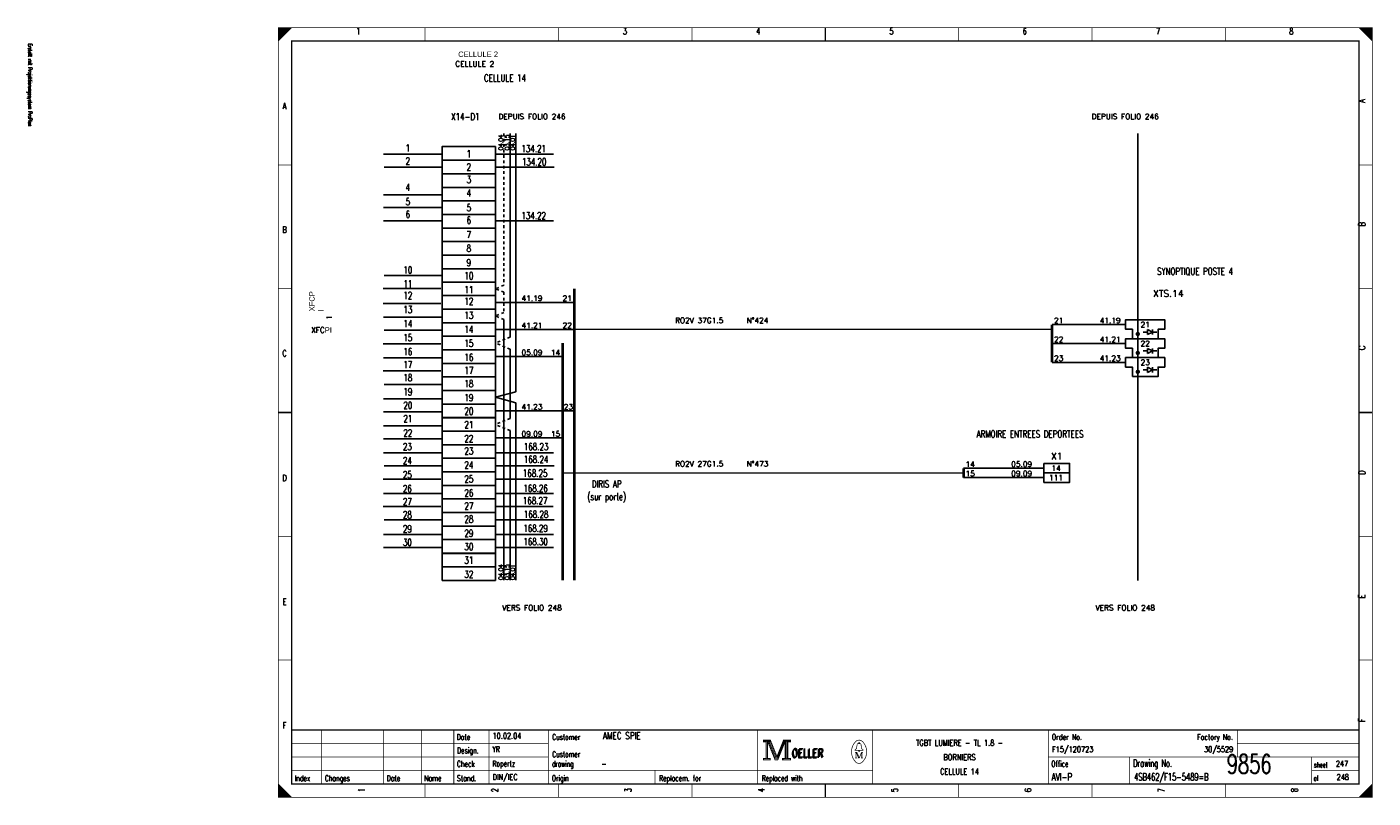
# Model space of a CAD drawing. Header units: centimetres. Extents: x 0 to 491, y -1040 to 69.
# Tile 21 of 181: x 341 to 391, y -960 to -931. Entities that reach past the tile are written whole.
import ezdxf
from ezdxf.enums import TextEntityAlignment as Align

# ---------------------------------------------------------------- set-up
doc = ezdxf.new("R2010")
doc.units = ezdxf.units.CM
doc.header["$MEASUREMENT"] = 0
doc.linetypes.add('CONTINU', pattern=[0])
doc.linetypes.add('DISCONTINU', pattern=[0.15, 0.1, -0.05])
doc.layers.get('0').update_dxf_attribs({"color": 9, "linetype": 'CONTINUOUS'})
for name, color, linetype in [('POINTILLE', 5, 'DISCONTINU'), ('SCH-3', 3, 'CONTINU'), ('TEXTE', 3, 'CONTINUOUS'), ('TRAIFIN', 1, 'CONTINUOUS'), ('TRAIGROS', 2, 'CONTINUOUS'), ('TRAIMOY', 4, 'CONTINUOUS')]:
    doc.layers.add(name, color=color, linetype=linetype)
doc.styles.get("Standard").update_dxf_attribs({"font": 'romans.shx', "bigfont": 'TXT.shx'})

# ---------------------------------------------------------------- blocks, each defined once
blk = doc.blocks.new('BRND')
at = {"layer": 'TRAIFIN'}
for p, q in [((-0.73, -4.53), (0.8, -4.53)), ((0.8, -5.47), (0.8, -3.59)), ((0.8, -3.59), (2.68, -4.53)), ((2.68, -4.53), (0.8, -5.47)), ((2.68, -5.47), (2.68, -3.59)), ((2.68, -4.53), (4.27, -4.53))]:
    blk.add_line(p, q, dxfattribs=at)
at = {"layer": 'TRAIMOY'}
blk.add_lwpolyline([(-4.75, -7), (-4.75, -3.5), (-7.25, -3.5), (-7.25, 0), (7.25, 0), (7.25, -3.5), (4.75, -3.5), (4.75, -7)], close=True, dxfattribs=at)

msp = doc.modelspace()

# ---------------------------------------------------------------- linework, layer by layer
at = {"color": 0, "linetype": 'Continuous'}
for p, q in [((353.898, -936.186), (356.031, -936.186)), ((358.059, -936.186), (360.192, -936.186)), ((353.916, -936.67), (356.049, -936.67)), ((358.077, -936.67), (360.21, -936.67)), ((353.898, -937.691), (356.031, -937.691)), ((353.898, -938.158), (356.031, -938.158)), ((353.898, -938.66), (356.031, -938.66)), ((358.059, -938.66), (360.192, -938.66)), ((353.916, -940.676), (356.049, -940.676)), ((353.88, -941.161), (356.013, -941.161)), ((353.88, -941.717), (356.013, -941.717)), ((353.898, -942.218), (356.031, -942.218)), ((353.916, -942.702), (356.049, -942.702)), ((353.88, -943.204), (356.013, -943.204)), ((353.88, -944.207), (356.013, -944.207)), ((353.898, -943.724), (356.031, -943.724)), ((353.916, -944.709), (356.049, -944.709)), ((353.898, -945.247), (356.031, -945.247)), ((353.898, -945.731), (356.031, -945.731)), ((353.898, -946.246), (356.031, -946.246)), ((353.898, -946.726), (356.031, -946.726)), ((353.898, -947.238), (356.031, -947.238)), ((358.059, -947.238), (360.192, -947.238)), ((353.916, -947.722), (356.049, -947.722)), ((358.077, -947.722), (360.21, -947.722)), ((353.88, -948.224), (356.013, -948.224)), ((358.041, -948.224), (360.174, -948.224)), ((353.898, -948.743), (356.031, -948.743)), ((358.059, -948.743), (360.192, -948.743)), ((353.88, -949.227), (356.013, -949.227)), ((358.041, -949.227), (360.174, -949.227)), ((353.916, -949.729), (356.049, -949.729)), ((358.077, -949.729), (360.21, -949.729)), ((353.898, -950.266), (356.031, -950.266)), ((358.059, -950.266), (360.192, -950.266)), ((353.898, -950.75), (356.031, -950.75)), ((358.059, -950.75), (360.192, -950.75))]:
    msp.add_line(p, q, dxfattribs=at)
at = {"color": 0, "const_width": 0.025, "flags": 128}
for points in [[(350, -945.75), (350, -931.5), (390.5, -931.5), (390.5, -960), (350, -960), (350, -945.75)], [(350, -931.5), (350.5, -931.5), (350, -932), (350, -931.5)], [(350.025, -931.5), (350.025, -931.975), (350.05, -931.95), (350.05, -931.5), (350.075, -931.5), (350.075, -931.925), (350.1, -931.9), (350.1, -931.5), (350.125, -931.5), (350.125, -931.875), (350.15, -931.85), (350.15, -931.5), (350.175, -931.5), (350.175, -931.825), (350.2, -931.8)], [(350.2, -931.8), (350.2, -931.5), (350.225, -931.5), (350.225, -931.775), (350.25, -931.75), (350.25, -931.5), (350.275, -931.5), (350.275, -931.725), (350.3, -931.7), (350.3, -931.5), (350.325, -931.5), (350.325, -931.675), (350.35, -931.65), (350.35, -931.5), (350.375, -931.5)], [(350.375, -931.5), (350.375, -931.625), (350.4, -931.6), (350.4, -931.5), (350.425, -931.5), (350.425, -931.575), (350.45, -931.55), (350.45, -931.5), (350.475, -931.5), (350.475, -931.525)], [(390, -931.5), (390.5, -932), (390.475, -931.975), (390.475, -931.5), (390.45, -931.5), (390.45, -931.95), (390.425, -931.925), (390.425, -931.5), (390.4, -931.5), (390.4, -931.9), (390.375, -931.875), (390.375, -931.5), (390.35, -931.5), (390.35, -931.85), (390.325, -931.825)], [(390.15, -931.65), (390.15, -931.5), (390.125, -931.5), (390.125, -931.625), (390.1, -931.6), (390.1, -931.5), (390.075, -931.5), (390.075, -931.575), (390.05, -931.55), (390.05, -931.5), (390.025, -931.5), (390.025, -931.525)], [(390.325, -931.825), (390.325, -931.5), (390.3, -931.5), (390.3, -931.8), (390.275, -931.775), (390.275, -931.5), (390.25, -931.5), (390.25, -931.75), (390.225, -931.725), (390.225, -931.5), (390.2, -931.5), (390.2, -931.7), (390.175, -931.675), (390.175, -931.5), (390.15, -931.5)], [(367.95, -957.88), (367.95, -957.95), (368.05, -957.95), (368.05, -958.55), (367.95, -958.55), (367.95, -958.62), (368.22, -958.62), (368.22, -958.55), (368.12, -958.55), (368.12, -957.95), (368.22, -957.95), (368.22, -957.88), (367.95, -957.88)], [(368.07, -957.93), (368.07, -958.57), (368.1, -958.57), (368.1, -957.93)], [(368.12, -957.95), (368.39, -958.62), (368.49, -958.62), (368.76, -957.95)], [(368.18, -957.95), (368.42, -958.54), (368.46, -958.54)], [(368.22, -957.88), (368.46, -958.48), (368.7, -957.88)], [(368.22, -957.95), (368.44, -958.51), (368.47, -958.51)], [(368.46, -958.58), (368.49, -958.58), (368.74, -957.95)], [(368.46, -958.54), (368.48, -958.54), (368.72, -957.95)], [(368.76, -957.95), (368.76, -958.55), (368.66, -958.55), (368.66, -958.62), (368.71, -958.62)], [(368.7, -957.88), (368.7, -957.95), (368.8, -957.95), (368.8, -958.55), (368.7, -958.55), (368.7, -958.62), (368.97, -958.62), (368.97, -958.55), (368.87, -958.55), (368.87, -957.95), (368.97, -957.95), (368.97, -957.88), (368.7, -957.88)], [(368.78, -957.93), (368.78, -958.57), (368.83, -958.57), (368.83, -957.93), (368.85, -957.93), (368.85, -958.57)], [(371.48, -958.26), (371.35, -958.26), (371.35, -958.24), (371.4, -958.2), (371.43, -958.04)], [(371.48, -958.01), (371.48, -957.98), (371.52, -957.98), (371.52, -958.01)], [(371.52, -958.26), (371.65, -958.26), (371.65, -958.24), (371.6, -958.2), (371.57, -958.04)], [(371.39, -958.33), (371.39, -958.54), (371.35, -958.54)], [(371.39, -958.33), (371.48, -958.54), (371.51, -958.54)], [(350, -959.5), (350, -960), (350.5, -960), (350, -959.5), (350.025, -959.525), (350.025, -960), (350.05, -960), (350.05, -959.55), (350.075, -959.575), (350.075, -960), (350.1, -960), (350.1, -959.6), (350.125, -959.625), (350.125, -960), (350.15, -960)], [(350.15, -960), (350.15, -959.65), (350.175, -959.675), (350.175, -960), (350.2, -960), (350.2, -959.7), (350.225, -959.725), (350.225, -960), (350.25, -960), (350.25, -959.75), (350.275, -959.775), (350.275, -960), (350.3, -960), (350.3, -959.8), (350.325, -959.825)], [(390.475, -959.525), (390.475, -960), (390.45, -960), (390.45, -959.55), (390.425, -959.575), (390.425, -960), (390.4, -960), (390.4, -959.6), (390.375, -959.625), (390.375, -960), (390.35, -960), (390.35, -959.65), (390.325, -959.675), (390.325, -960), (390.3, -960)], [(350.325, -959.825), (350.325, -960), (350.35, -960), (350.35, -959.85), (350.375, -959.875), (350.375, -960), (350.4, -960), (350.4, -959.9), (350.425, -959.925), (350.425, -960), (350.45, -960), (350.45, -959.95), (350.475, -959.975)], [(390.125, -959.875), (390.125, -960), (390.1, -960), (390.1, -959.9), (390.075, -959.925), (390.075, -960), (390.05, -960), (390.05, -959.95), (390.025, -959.975), (390.025, -960)], [(390.3, -960), (390.3, -959.7), (390.275, -959.725), (390.275, -960), (390.25, -960), (390.25, -959.75), (390.225, -959.775), (390.225, -960), (390.2, -960), (390.2, -959.8), (390.175, -959.825), (390.175, -960), (390.15, -960), (390.15, -959.85), (390.125, -959.875)]]:
    msp.add_lwpolyline(points, dxfattribs=at)
at = {"color": 0, "flags": 128}
for points, const_width in [([(350, -931.5), (390.5, -931.5), (390.5, -960), (350, -960)], 0.025), ([(350.5, -932), (390, -932), (390, -959.5), (350.5, -959.5)], 0.05), ([(350.5, -932), (390, -932), (390, -959.5), (350.5, -959.5)], 0.025), ([(367.97, -957.9), (368.2, -957.9), (368.2, -957.93), (367.97, -957.93)], 0.025), ([(368.72, -957.9), (368.95, -957.9), (368.95, -957.93), (368.72, -957.93)], 0.025), ([(367.97, -958.57), (368.2, -958.57), (368.2, -958.6), (367.97, -958.6)], 0.025), ([(368.68, -958.57), (368.95, -958.57), (368.95, -958.6), (368.68, -958.6)], 0.025), ([(371.48, -958.26), (371.52, -958.26), (371.52, -958.29), (371.48, -958.29)], 0.025)]:
    msp.add_lwpolyline(points, close=True, dxfattribs=dict(at, const_width=const_width))
at = {"color": 0}
for points, const_width in [([(355.438, -931.5), (355.438, -932)], 0.025), ([(360.375, -931.5), (360.375, -932)], 0.025), ([(365.312, -931.5), (365.312, -932)], 0.025), ([(370.25, -932), (370.25, -931.5)], 0.05), ([(370.25, -931.5), (370.25, -932)], 0.025), ([(375.188, -931.5), (375.188, -932)], 0.025), ([(380.125, -931.5), (380.125, -932)], 0.025), ([(385.062, -931.5), (385.062, -932)], 0.025), ([(350, -936.584), (350.5, -936.584)], 0.025), ([(390.5, -936.584), (390, -936.584)], 0.025), ([(350, -941.167), (350.5, -941.167)], 0.025), ([(390.5, -941.167), (390, -941.167)], 0.025), ([(350.5, -945.75), (350, -945.75)], 0.05), ([(350, -945.75), (350.5, -945.75)], 0.025), ([(390, -945.75), (390.5, -945.75)], 0.05), ([(390.5, -945.75), (390, -945.75)], 0.025), ([(350, -950.334), (350.5, -950.334)], 0.025), ([(390.5, -950.334), (390, -950.334)], 0.025), ([(350, -954.917), (350.5, -954.917)], 0.025), ([(390.5, -954.917), (390, -954.917)], 0.025), ([(390, -957.5), (350.5, -957.5)], 0.05), ([(351.6, -959.5), (351.6, -957.5)], 0.025), ([(353.9, -959.5), (353.9, -957.5)], 0.025), ([(355.3, -959.5), (355.3, -957.5)], 0.025), ([(356.5, -957.5), (356.5, -959.5)], 0.025), ([(357.8, -957.5), (357.8, -959.5)], 0.025), ([(360, -957.5), (360, -959.5)], 0.025), ([(367.75, -957.5), (367.75, -959.5)], 0.025), ([(372, -957.5), (372, -959.5)], 0.025), ([(378.5, -957.5), (378.5, -959.5)], 0.025), ([(385.5, -957.5), (385.5, -958.5)], 0.025), ([(350.5, -958), (360, -958)], 0.025), ([(368.15, -957.95), (368.4, -958.58)], 0.025), ([(368.47, -958.51), (368.7, -957.94)], 0.025), ([(371.46, -958.01), (371.55, -958.01)], 0.025), ([(385.5, -958), (390, -958)], 0.025), ([(350.5, -958.5), (360, -958.5)], 0.025), ([(368.4, -958.58), (368.46, -958.58)], 0.025), ([(371.35, -958.33), (371.42, -958.33)], 0.025), ([(371.39, -958.54), (371.43, -958.54)], 0.025), ([(371.42, -958.33), (371.51, -958.54)], 0.025), ([(371.51, -958.54), (371.59, -958.33)], 0.025), ([(371.65, -958.54), (371.57, -958.54)], 0.025), ([(371.59, -958.54), (371.59, -958.33)], 0.025), ([(371.59, -958.33), (371.65, -958.33)], 0.025), ([(371.61, -958.33), (371.61, -958.54)], 0.025), ([(378.5, -958.5), (390, -958.5)], 0.025), ([(381.5, -958.5), (381.5, -959.5)], 0.025), ([(388.25, -958.5), (388.25, -959.5)], 0.025), ([(350.5, -959), (372, -959)], 0.025), ([(363.95, -959), (363.95, -959.5)], 0.025), ([(388.25, -959), (390, -959)], 0.025), ([(355.438, -960), (355.438, -959.5)], 0.025), ([(360.375, -960), (360.375, -959.5)], 0.025), ([(365.312, -960), (365.312, -959.5)], 0.025), ([(370.25, -959.5), (370.25, -960)], 0.05), ([(370.25, -960), (370.25, -959.5)], 0.025), ([(375.188, -960), (375.188, -959.5)], 0.025), ([(380.125, -960), (380.125, -959.5)], 0.025), ([(385.062, -960), (385.062, -959.5)], 0.025), ([(390.5, -959.5), (390, -960)], 0.025), ([(350.475, -960), (350.475, -959.975)], 0.025)]:
    msp.add_lwpolyline(points, dxfattribs=dict(at, const_width=const_width))
at = {"color": 0, "linetype": 'Continuous'}
for points in [[(356.066, -936.41), (356.066, -935.908), (358.038, -935.908), (358.038, -936.41)], [(356.066, -936.912), (356.066, -936.41), (358.038, -936.41), (358.038, -936.912)], [(356.066, -937.415), (356.066, -936.912), (358.038, -936.912), (358.038, -937.415)], [(356.066, -937.917), (356.066, -937.415), (358.038, -937.415), (358.038, -937.917)], [(356.066, -938.418), (356.066, -937.916), (358.038, -937.916), (358.038, -938.418)], [(356.066, -938.92), (356.066, -938.418), (358.038, -938.418), (358.038, -938.92)], [(356.066, -939.422), (356.066, -938.92), (358.038, -938.92), (358.038, -939.422)], [(356.066, -939.925), (356.066, -939.422), (358.038, -939.422), (358.038, -939.925)], [(356.066, -940.427), (356.066, -939.925), (358.038, -939.925), (358.038, -940.427)], [(356.066, -940.929), (356.066, -940.427), (358.038, -940.427), (358.038, -940.929)], [(356.066, -941.421), (356.066, -940.919), (358.038, -940.919), (358.038, -941.421)], [(356.066, -941.923), (356.066, -941.421), (358.038, -941.421), (358.038, -941.923)], [(356.066, -942.425), (356.066, -941.923), (358.038, -941.923), (358.038, -942.425)], [(356.066, -942.928), (356.066, -942.425), (358.038, -942.425), (358.038, -942.928)], [(356.066, -943.43), (356.066, -942.928), (358.038, -942.928), (358.038, -943.43)], [(356.066, -943.932), (356.066, -943.43), (358.038, -943.43), (358.038, -943.932)], [(356.066, -944.434), (356.066, -943.932), (358.038, -943.932), (358.038, -944.434)], [(356.066, -944.936), (356.066, -944.434), (358.038, -944.434), (358.038, -944.936)], [(356.066, -945.438), (356.066, -944.936), (358.038, -944.936), (358.038, -945.438)], [(356.066, -945.941), (356.066, -945.438), (358.038, -945.438), (358.038, -945.941)], [(356.066, -946.447), (356.066, -945.945), (358.038, -945.945), (358.038, -946.447)], [(356.066, -946.945), (356.066, -946.443), (358.038, -946.443), (358.038, -946.945)], [(356.066, -947.445), (356.066, -946.943), (358.038, -946.943), (358.038, -947.445)], [(356.066, -947.947), (356.066, -947.445), (358.038, -947.445), (358.038, -947.947)], [(356.066, -948.449), (356.066, -947.947), (358.038, -947.947), (358.038, -948.449)], [(356.066, -948.952), (356.066, -948.449), (358.038, -948.449), (358.038, -948.952)], [(356.066, -949.454), (356.066, -948.952), (358.038, -948.952), (358.038, -949.454)], [(356.066, -949.956), (356.066, -949.454), (358.038, -949.454), (358.038, -949.956)], [(356.066, -950.458), (356.066, -949.956), (358.038, -949.956), (358.038, -950.458)], [(356.066, -950.96), (356.066, -950.458), (358.038, -950.458), (358.038, -950.96)], [(356.066, -951.467), (356.066, -950.965), (358.038, -950.965), (358.038, -951.467)], [(356.066, -951.965), (356.066, -951.463), (358.038, -951.463), (358.038, -951.965)]]:
    msp.add_lwpolyline(points, close=True, dxfattribs=at)
at = {"color": 0, "const_width": 0.025, "flags": 128}
for points in [[(371.35, -957.961, 0.373815), (371.349, -958.658, 0.373815)], [(371.649, -957.96, 0.530775), (371.351, -957.959, 0.530775)], [(371.46, -958.01, 0.414214), (371.43, -958.04, 0.414214)], [(371.57, -958.04, 0.414214), (371.54, -958.01, 0.414214)], [(371.65, -958.66, 0.378582), (371.646, -957.956, 0.378582)], [(371.35, -958.66, 0.532213), (371.649, -958.661, 0.532213)]]:
    msp.add_lwpolyline(points, format="xyb", dxfattribs=at)
at = {"layer": 'POINTILLE', "color": 0, "const_width": 0.05}
for points in [[(378.641, -942.676), (360.963, -942.676)], [(375.366, -947.987), (360.53, -947.987)]]:
    msp.add_lwpolyline(points, dxfattribs=at)
at = {"layer": 'TRAIFIN', "color": 0, "linetype": 'DISCONTINU'}
for p, q in [((358.353, -935.42), (358.353, -941.041)), ((358.353, -941.041), (358.038, -941.17)), ((358.353, -941.299), (358.038, -941.17)), ((358.353, -941.299), (358.353, -942.045)), ((358.353, -942.045), (358.038, -942.174)), ((358.353, -942.303), (358.038, -942.174)), ((358.583, -942.956), (358.038, -943.179)), ((358.583, -943.402), (358.038, -943.179)), ((358.583, -945.973), (358.038, -946.196)), ((358.583, -946.419), (358.038, -946.196))]:
    msp.add_line(p, q, dxfattribs=at)
at = {"layer": 'TRAIFIN', "color": 0}
for p, q in [((358.583, -942.956), (358.583, -935.42)), ((358.791, -944.983), (358.791, -935.42)), ((358.791, -944.983), (358.791, -938.414)), ((360.963, -941.672), (358.038, -941.672)), ((360.963, -942.676), (358.038, -942.676)), ((358.353, -951.963), (358.353, -942.303)), ((381.366, -942.494), (378.641, -942.494)), ((381.366, -943.194), (378.641, -943.194)), ((360.53, -943.681), (358.038, -943.681)), ((358.583, -945.973), (358.583, -943.402)), ((381.366, -943.894), (378.641, -943.894)), ((358.791, -944.983), (358.038, -945.187)), ((358.791, -945.391), (358.038, -945.187)), ((360.963, -945.69), (358.038, -945.69)), ((358.791, -951.961), (358.791, -945.391)), ((358.791, -951.961), (358.791, -945.391)), ((360.53, -946.694), (358.038, -946.694)), ((358.583, -951.963), (358.583, -946.419)), ((378.341, -947.812), (375.366, -947.812)), ((378.341, -948.162), (375.366, -948.162))]:
    msp.add_line(p, q, dxfattribs=at)
at = {"layer": 'TRAIFIN', "color": 0, "const_width": 0.072}
for points in [[(381.772, -942.844, 1), (381.86, -942.844, 1)], [(381.772, -943.544, 1), (381.86, -943.544, 1)], [(381.772, -944.244, 1), (381.86, -944.244, 1)]]:
    msp.add_lwpolyline(points, format="xyb", close=True, dxfattribs=at)
at = {"layer": 'TRAIGROS', "color": 0}
msp.add_line((381.816, -935.42), (381.816, -951.965), dxfattribs=at)
at = {"layer": 'TRAIGROS', "color": 0, "const_width": 0.1}
for points in [[(360.963, -941.17), (360.963, -951.965)], [(378.641, -942.494), (378.641, -943.894)], [(360.53, -943.179), (360.53, -951.961)], [(375.366, -947.812), (375.366, -948.162)]]:
    msp.add_lwpolyline(points, dxfattribs=at)
at = {"layer": 'TRAIMOY', "color": 0}
for points in [[(378.341, -947.637), (379.291, -947.637), (379.291, -947.987), (378.341, -947.987)], [(378.341, -947.987), (379.291, -947.987), (379.291, -948.337), (378.341, -948.337)]]:
    msp.add_lwpolyline(points, close=True, dxfattribs=at)

# ---------------------------------------------------------------- block references
at = {"layer": 'SCH-3', "color": 0, "xscale": 0.1, "yscale": 0.1, "zscale": 0.1}
for p in [(382.091, -942.319), (382.091, -943.019), (382.091, -943.719)]:
    msp.add_blockref('BRND', p, dxfattribs=at)

# ---------------------------------------------------------------- texts
at = {"color": 0}
for s, height, width, p in [('1', 0.238, 0.672, (352.965, -931.514)), ('3', 0.238, 0.672, (362.832, -931.514)), ('4', 0.238, 0.672, (367.766, -931.514)), ('5', 0.238, 0.672, (372.699, -931.514)), ('6', 0.238, 0.672, (377.632, -931.514)), ('7', 0.238, 0.672, (382.566, -931.514)), ('8', 0.238, 0.672, (387.499, -931.514)), ('CELLULE 14', 0.2619, 0.736, (358.393, -933.24)), ('A', 0.238, 0.76, (350.233, -934.283)), ('X14-D1', 0.2619, 0.736, (356.925, -934.67)), ('1', 0.262, 0.736, (354.797, -935.828)), ('1', 0.262, 0.736, (357.057, -936.043)), ('134.21', 0.2619, 0.736, (359.455, -935.855)), ('2', 0.262, 0.736, (354.797, -936.312)), ('2', 0.262, 0.736, (357.057, -936.527)), ('134.20', 0.2619, 0.736, (359.473, -936.339)), ('3', 0.262, 0.736, (357.057, -936.993)), ('4', 0.262, 0.736, (354.797, -937.28)), ('4', 0.262, 0.736, (357.057, -937.495)), ('5', 0.262, 0.736, (354.797, -937.817)), ('5', 0.262, 0.736, (357.057, -938.033)), ('6', 0.262, 0.736, (354.797, -938.284)), ('6', 0.262, 0.736, (357.057, -938.499)), ('134.22', 0.2619, 0.736, (359.455, -938.329)), ('B', 0.238, 0.76, (350.233, -938.861)), ('7', 0.262, 0.736, (357.057, -939.037)), ('8', 0.262, 0.736, (357.057, -939.539)), ('9', 0.262, 0.736, (357.057, -940.076)), ('10', 0.2619, 0.736, (354.797, -940.345)), ('10', 0.2619, 0.736, (357.057, -940.56)), ('SYNOPTIQUE POSTE 4', 0.26194, 0.736, (383.934, -940.396)), ('11', 0.2619, 0.736, (354.797, -940.857)), ('11', 0.2619, 0.736, (357.057, -941.072)), ('12', 0.2619, 0.736, (354.797, -941.287)), ('12', 0.2619, 0.736, (357.057, -941.502)), ('13', 0.2619, 0.736, (354.797, -941.807)), ('13', 0.2619, 0.736, (357.057, -942.022)), ('14', 0.2619, 0.736, (354.797, -942.326)), ('14', 0.2619, 0.736, (357.057, -942.541)), ('15', 0.2619, 0.736, (354.797, -942.846)), ('15', 0.2619, 0.736, (357.057, -943.061)), ('C', 0.238, 0.76, (350.233, -943.44)), ('16', 0.2619, 0.736, (354.797, -943.366)), ('16', 0.2619, 0.736, (357.057, -943.581)), ('17', 0.2619, 0.736, (354.797, -943.85)), ('17', 0.2619, 0.736, (357.057, -944.065)), ('18', 0.2619, 0.736, (354.797, -944.333)), ('18', 0.2619, 0.736, (357.057, -944.548)), ('19', 0.2619, 0.736, (354.797, -944.853)), ('19', 0.2619, 0.736, (357.057, -945.068)), ('20', 0.2619, 0.736, (354.797, -945.355)), ('20', 0.2619, 0.736, (357.057, -945.57)), ('21', 0.2619, 0.736, (354.797, -945.852)), ('21', 0.2619, 0.736, (357.057, -946.067)), ('22', 0.2619, 0.736, (354.797, -946.376)), ('22', 0.2619, 0.736, (357.057, -946.591)), ('ARMOIRE ENTREES DEPORTEES', 0.26194, 0.736, (377.827, -946.414)), ('23', 0.2619, 0.736, (354.78, -946.88)), ('23', 0.2619, 0.736, (357.057, -947.041)), ('168.23', 0.2619, 0.736, (359.545, -946.885)), ('24', 0.2619, 0.736, (354.78, -947.4)), ('24', 0.2619, 0.736, (357.057, -947.561)), ('168.24', 0.2619, 0.736, (359.545, -947.351)), ('D', 0.238, 0.76, (350.233, -948.054)), ('25', 0.2619, 0.736, (354.78, -947.919)), ('25', 0.2619, 0.736, (357.057, -948.081)), ('168.25', 0.2619, 0.736, (359.509, -947.866)), ('26', 0.2619, 0.736, (354.78, -948.439)), ('26', 0.2619, 0.736, (357.057, -948.601)), ('168.26', 0.2619, 0.736, (359.527, -948.426)), ('(sur porte)', 0.26194, 0.736, (362.156, -948.73)), ('DIRIS AP', 0.2619, 0.736, (362.156, -948.264)), ('27', 0.2619, 0.736, (354.78, -948.923)), ('27', 0.2619, 0.736, (357.057, -949.084)), ('168.27', 0.2619, 0.736, (359.509, -948.888)), ('28', 0.2619, 0.736, (354.78, -949.407)), ('28', 0.2619, 0.736, (357.057, -949.568)), ('168.28', 0.2619, 0.736, (359.545, -949.394)), ('29', 0.2619, 0.736, (354.78, -949.927)), ('29', 0.2619, 0.736, (357.057, -950.088)), ('168.29', 0.2619, 0.736, (359.527, -949.91)), ('30', 0.2619, 0.736, (354.78, -950.428)), ('30', 0.2619, 0.736, (357.057, -950.59)), ('168.30', 0.2619, 0.736, (359.527, -950.398)), ('31', 0.2619, 0.736, (357.057, -951.087)), ('32', 0.2619, 0.736, (357.057, -951.611)), ('E', 0.238, 0.76, (350.233, -952.632)), ('F', 0.238, 0.76, (350.233, -957.211)), ('TGBT LUMIERE - TL 1.8 -', 0.21431, 0.7536, (375.219, -957.871)), ('BORNIERS', 0.2143, 0.76, (375.219, -958.403)), ('CELLULE 14', 0.2143, 0.681231, (375.219, -958.936))]:
    msp.add_text(s, height=height, dxfattribs=dict(at, width=width)).set_placement(p, align=Align.TOP_CENTER)
at = {"color": 0, "width": 0.622634}
msp.add_text('Erstellt mit Projektierungssystem ProPlan', height=0.14288, rotation=270, dxfattribs=at).set_placement((340.702, -932.095), align=Align.BOTTOM_LEFT)
at = {"color": 0, "width": 0.76}
for s, p in [('A', (389.991, -934.283)), ('B', (389.991, -938.861)), ('C', (389.992, -943.44)), ('D', (389.992, -948.054)), ('E', (389.991, -952.632)), ('F', (389.991, -957.211))]:
    msp.add_text(s, height=0.238, rotation=90, dxfattribs=at).set_placement(p, align=Align.TOP_LEFT)
at = {"color": 0}
for s, height, width, p in [('04.04', 0.1676, 0.736, (358.155, -935.752)), ('03.15', 0.1676, 0.736, (358.386, -935.752)), ('04.01', 0.1676, 0.736, (358.594, -935.752)), ('04.04', 0.1676, 0.736, (358.155, -951.658)), ('03.15', 0.1676, 0.736, (358.386, -951.658)), ('04.01', 0.1676, 0.736, (358.594, -951.658)), ('1', 0.238, 0.672, (352.965, -959.731)), ('2', 0.238, 0.672, (357.899, -959.731)), ('3', 0.238, 0.672, (362.832, -959.731)), ('4', 0.238, 0.672, (367.766, -959.731)), ('5', 0.238, 0.672, (372.699, -959.731)), ('6', 0.238, 0.672, (377.632, -959.731)), ('7', 0.238, 0.672, (382.566, -959.731)), ('8', 0.238, 0.672, (387.499, -959.731))]:
    msp.add_text(s, height=height, rotation=90, dxfattribs=dict(at, width=width)).set_placement(p, align=Align.TOP_CENTER)
for s, height, width, p in [('Date', 0.2143, 0.64, (356.605, -957.658)), ('Customer', 0.2143, 0.62, (360.14, -957.658)), ('Order No.', 0.2143, 0.656889, (378.633, -957.658)), ('Design.', 0.2143, 0.636571, (356.619, -958.155)), ('Check', 0.2143, 0.632, (356.612, -958.652)), ('drawing', 0.2143, 0.6, (360.133, -958.652)), ('Customer', 0.2143, 0.62, (360.14, -958.297)), ('OELLER', 0.3096, 0.76, (368.996, -958.226)), ('OELLER', 0.3096, 0.76, (368.996, -958.226)), ('OELLER', 0.3096, 0.76, (369.032, -958.19)), ('Office', 0.2143, 0.626667, (378.615, -958.652)), ('Drawing No.', 0.26194, 0.646545, (381.643, -958.602)), ('Replacem. for', 0.21431, 0.627077, (364.097, -959.184)), ('sheet', 0.1905, 0.6, (388.338, -958.701)), ('Index', 0.2143, 0.632, (350.609, -959.184)), ('Changes', 0.2143, 0.622857, (351.726, -959.184)), ('Date', 0.2143, 0.64, (354.015, -959.184)), ('Name', 0.2143, 0.64, (355.404, -959.184)), ('Stand.', 0.2143, 0.642667, (356.612, -959.184)), ('Origin', 0.2143, 0.626667, (360.127, -959.184)), ('Replaced with', 0.21431, 0.619692, (367.895, -959.184)), ('of', 0.1905, 0.6, (388.323, -959.198))]:
    msp.add_text(s, height=height, dxfattribs=dict(at, width=width)).set_placement(p, align=Align.TOP_LEFT)
for s, height, width, p in [('10.02.04', 0.2143, 0.678, (357.934, -957.892)), ('AMEC SPIE', 0.2619, 0.752889, (362.016, -957.923)), ('YR', 0.2143, 0.626667, (357.927, -958.389)), ('F15/120723', 0.2143, 0.6832, (378.639, -958.389)), ('Ropertz', 0.2143, 0.622857, (357.932, -958.921)), ('9856', 0.7, 0.6928, (385.108, -959.322)), ('247', 0.2143, 0.672, (389.15, -958.921)), ('DIN/IEC', 0.2143, 0.750857, (357.935, -959.418)), ('-', 0.214, 0.696, (361.965, -958.921)), ('AVI-P', 0.2619, 0.7472, (378.624, -959.449)), ('4SB462/F15-5489=B', 0.26194, 0.6928, (381.679, -959.449)), ('248', 0.2143, 0.672, (389.177, -959.418))]:
    msp.add_text(s, height=height, dxfattribs=dict(at, width=width)).set_placement(p, align=Align.BOTTOM_LEFT)
at = {"color": 0, "width": 0.646545}
msp.add_text('Factory No.', height=0.21431, dxfattribs=at).set_placement((385.335, -957.658), align=Align.TOP_RIGHT)
at = {"color": 0, "width": 0.675429}
msp.add_text('30/5529', height=0.2143, dxfattribs=at).set_placement((385.346, -958.389), align=Align.BOTTOM_RIGHT)
at = {"linetype": 'Continuous', "char_height": 0.2, "attachment_point": 1}
for s, insert, width in [('CELLULE 2', (356.554, -932.745), 6.42066), ('{\\fArial|b0|i0|c0|p34;CELLULE 2}', (356.661, -932.387), 6.70761), ('XFC{\\fArial|b0|i0|c0|p34;PI}', (351.217, -942.596), 0.37664)]:
    msp.add_mtext(s, dxfattribs=dict(at, insert=insert, width=width))
at = {"linetype": 'Continuous', "char_height": 0.2, "attachment_point": 1, "rotation": 90}
for s, insert, width in [('{\\fArial|b0|i0|c0|p34;XFCP\\PI}', (351.145, -942.004), 0.37664), ('1', (351.784, -942.317), 0.39457)]:
    msp.add_mtext(s, dxfattribs=dict(at, insert=insert, width=width))
at = {"layer": 'TEXTE', "color": 0}
for s, p in [('DEPUIS FOLIO 246', (359.393, -934.793)), ('DEPUIS FOLIO 246', (381.351, -934.793)), ('41.19', (359.393, -941.522)), ('21', (360.696, -941.522)), ('21', (378.888, -942.344)), ('41.19', (380.794, -942.344)), ('41.21', (359.393, -942.526)), ('22', (360.696, -942.526)), ('21', (382.091, -942.494)), ('22', (378.888, -943.044)), ('41.21', (380.794, -943.044)), ('22', (382.091, -943.194)), ('05.09', (359.393, -943.531)), ('14', (360.264, -943.531)), ('23', (378.888, -943.744)), ('41.23', (380.794, -943.744)), ('23', (382.091, -943.894)), ('41.23', (359.393, -945.54)), ('23', (360.741, -945.54)), ('09.09', (359.393, -946.544)), ('15', (360.264, -946.544)), ('14', (375.613, -947.662)), ('05.09', (377.519, -947.662)), ('14', (378.791, -947.812)), ('15', (375.613, -948.012)), ('09.09', (377.519, -948.012)), ('111', (378.791, -948.162)), ('VERS FOLIO 248', (359.393, -952.979)), ('VERS FOLIO 248', (381.351, -952.979))]:
    msp.add_text(s, height=0.2, dxfattribs=at).set_placement(p, align=Align.MIDDLE)
for s, p in [('XTS.14', (382.945, -941.47)), ('X1', (378.816, -947.488))]:
    msp.add_text(s, height=0.25, dxfattribs=at).set_placement(p, align=Align.CENTER)
for s, p in [('RO2V 37G1.5', (364.69, -942.441)), ('N°424', (367.336, -942.441)), ('RO2V 27G1.5', (364.69, -947.752)), ('N°473', (367.336, -947.752))]:
    msp.add_text(s, height=0.2, dxfattribs=at).set_placement(p)

doc.saveas('drawing.dxf')
